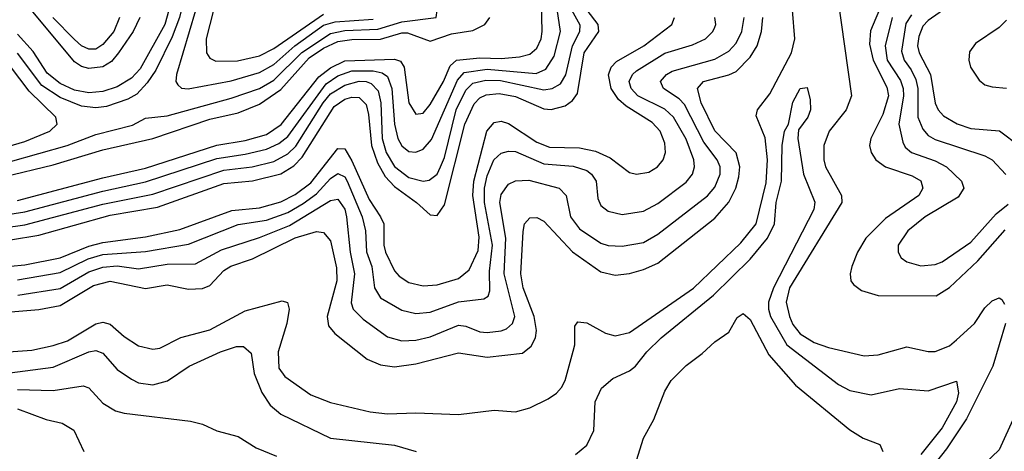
# Model space of a CAD drawing. Header units: inches. Extents: x 501365 to 657855, y 482276 to 547543.
# Tile 180 of 256: x 555456 to 558224, y 518171 to 519383. Entities that reach past the tile are written whole.
import ezdxf

# ---------------------------------------------------------------- set-up
doc = ezdxf.new("R2010")
doc.units = ezdxf.units.IN
doc.header["$MEASUREMENT"] = 0
doc.layers.add('A5551', color=7, linetype='Continuous')

msp = doc.modelspace()

# ---------------------------------------------------------------- linework, layer by layer
at = {"layer": 'A5551', "color": 5}
for points, elevation in [([(555430, 518984.7), (555589.1, 519030), (555670, 519061.4), (555772.8, 519087.2), (555810, 519106.9), (555870, 519113.9), (556050, 519162.8), (556130, 519190.5), (556170, 519213.3), (556249.1, 519290.9), (556330, 519345.1), (556370, 519352.7), (556463.1, 519356.9), (556530, 519377.2), (556627.1, 519390), (556629.8, 519410), (556565, 519465), (556537.2, 519510), (556516.3, 519610), (556514.3, 519685.7), (556585.5, 519874.5), (556610, 519902.3), (556699.2, 519970), (556720.9, 520000)], 2140), ([(556015.8, 520000), (556032.9, 519972.9), (556054.8, 519954.8), (556106, 519926), (556125.7, 519905.7), (556142.9, 519850), (556132.5, 519750), (556111.9, 519708.1), (556086, 519674), (555987, 519590), (555952.8, 519550), (555933.3, 519506.7), (555905.3, 519390), (555884.5, 519335.5), (555838.3, 519241.7), (555814.2, 519205.8), (555785.3, 519174.7), (555759.5, 519160.5), (555700.2, 519139.8), (555670, 519136.3), (555630, 519140.3), (555570, 519164.9), (555518.3, 519198.3), (555450, 519289.4)], 2140), ([(555410, 518834.2), (555470, 518843.7), (555690, 518902.1), (555810, 518927.9), (556010, 518993.4), (556090, 519005.6), (556150, 519020.2), (556184.5, 519035.5), (556210, 519055.8), (556317.1, 519202.9), (556350, 519225.6), (556390, 519239.6), (556450, 519240.2), (556474.7, 519234.7), (556490, 519223.8), (556502.6, 519190), (556510, 519090), (556519.2, 519050), (556530, 519029.6), (556550, 519013.2), (556570, 519011.3), (556590, 519019.9), (556613.5, 519046.5), (556686.6, 519213.4), (556705.2, 519234.8), (556770, 519244.3), (556907.7, 519232.3), (556935.4, 519244.6), (556959, 519281), (556976.6, 519350), (556958.9, 519470)], 2060), ([(555450, 518875.2), (555690, 518939), (555810, 518966.2), (556010, 519031), (556090, 519043.9), (556150, 519061.3), (556191.1, 519088.9), (556297.1, 519222.9), (556330, 519248.6), (556370, 519267.8), (556510, 519272.7), (556527, 519267), (556537.3, 519250), (556549.6, 519149.6), (556570, 519118.4), (556590, 519121.3), (556610, 519145.2), (556647.6, 519210), (556666, 519254), (556684.3, 519270), (556750, 519276.4), (556810, 519274.6), (556861, 519279), (556890, 519286.8), (556910, 519303.6), (556921.8, 519330), (556924.7, 519350), (556923.2, 519430)], 2080), ([(555793.6, 519390), (555774.4, 519350), (555733.7, 519290), (555713.5, 519266.5), (555690, 519250.9), (555650, 519246), (555630, 519252), (555610, 519265.3), (555470, 519433.2)], 2080), ([(557755.4, 519450), (557795.1, 519170), (557779.4, 519130), (557732.1, 519070), (557717.2, 519030), (557716.5, 518990), (557721.4, 518970), (557766.6, 518890), (557767.8, 518870), (557620.1, 518630), (557611.3, 518590), (557620.7, 518550), (557630, 518527.3), (557650, 518500.6), (557690, 518476.5), (557730, 518462.5), (557830, 518439.4), (557870, 518442.2), (557950, 518464.7), (558010, 518451), (558030, 518451.3), (558070, 518467.7), (558090, 518484.2), (558140.8, 518530), (558170, 518574.1), (558190, 518593.4), (558210, 518601.8), (558217.3, 518597.3), (558224.6, 518584.6)], 1880), ([(557881.1, 519430), (557847.7, 519352.3), (557845.6, 519314.4), (557855.9, 519270), (557894.2, 519194.2), (557898.3, 519170), (557882.6, 519117.4), (557848.6, 519050), (557845, 519030), (557849.5, 519010), (557863.2, 518990), (557890.2, 518970), (557965.1, 518945.1), (557990, 518930.6), (557995.4, 518910), (557984, 518890), (557890, 518825.4), (557834.8, 518770), (557811.1, 518730), (557795.4, 518690), (557790.8, 518670), (557793.2, 518650), (557799.8, 518639.8), (557822.7, 518622.7), (557870, 518608.6), (558032.7, 518607.3), (558070, 518631), (558150, 518705.9), (558227.1, 518792.9)], 1920), ([(555370, 518446.6), (555490, 518455.5), (555550, 518468.6), (555590, 518481.7), (555670, 518529.4), (555690, 518533.6), (555710, 518528), (555750, 518493.4), (555790, 518467.1), (555830, 518457.7), (555850, 518460.8), (555909.1, 518490.9), (555990, 518512.1), (556090, 518565.3), (556193.4, 518593.4), (556208.6, 518588.6), (556213.6, 518570), (556206.8, 518530), (556182.5, 518450), (556184.6, 518404.6), (556201, 518381), (556274, 518330), (556330, 518308.1), (556441.7, 518281.7), (556490, 518276.4), (556570, 518279.1), (556690, 518274.3), (556790, 518286.6), (556850, 518282.1), (556890, 518293.2), (556941.6, 518318.4), (556965.6, 518334.4), (556979.6, 518350), (556989.4, 518370), (557012.4, 518452.4), (557016.7, 518470), (557017, 518523), (557025, 518535), (557050, 518532.2), (557102.9, 518502.9), (557130, 518495.2), (557170, 518505), (557350.5, 518629.5), (557483.7, 518756.3), (557526.9, 518810), (557554.8, 518925.2), (557558.9, 518990), (557551.6, 519051.6), (557526.8, 519113.2), (557530.8, 519130), (557564.6, 519175.4), (557626.2, 519290), (557635.7, 519330), (557628.6, 519410)], 1880), ([(555410, 518799.2), (555470, 518806.9), (555690, 518865.7), (555830, 518893.3), (556030, 518961), (556109.8, 518970.2), (556170, 518984.8), (556210, 519006.6), (556231.9, 519028.1), (556309.5, 519150), (556330, 519175.3), (556370, 519199.5), (556410, 519210.7), (556430, 519210), (556444.1, 519204.1), (556463.6, 519183.6), (556471.1, 519150), (556474.9, 519050), (556486.6, 519010), (556510, 518971.1), (556550, 518940.5), (556589.9, 518930.1), (556607.1, 518932.9), (556629.9, 518950), (556639.3, 518970), (556650, 518996.8), (556683.5, 519130), (556710, 519185.1), (556730, 519205.4), (556766.1, 519213.9), (556807.3, 519212.7), (556930, 519186.2), (556953.2, 519190), (556976.5, 519203.5), (556991.4, 519228.6), (557010.3, 519309.7), (557031, 519350), (557031.7, 519368.3), (557008.5, 519410)], 2040), ([(555430, 518765.5), (555510, 518778.3), (555710, 518834.4), (555843.1, 518856.9), (556030, 518922.9), (556110, 518930.6), (556190, 518950.3), (556226.6, 518973.4), (556250, 518997), (556340.3, 519139.7), (556370, 519160.6), (556390, 519166), (556410, 519164.7), (556430, 519145.5), (556436.8, 519116.8), (556445.1, 519030), (556461.5, 518981.5), (556483.1, 518943.1), (556510, 518914.5), (556571.8, 518870), (556610, 518835.3), (556630, 518833.5), (556650, 518863.6), (556707.2, 519090), (556733.3, 519146.7), (556750, 519163.8), (556767.3, 519172.7), (556803.7, 519176.3), (556850, 519167.8), (556930, 519133.1), (556950, 519131.6), (556990, 519142), (557010, 519156.4), (557024.1, 519175.9), (557042.8, 519290), (557084.5, 519350), (557082.5, 519370), (557051.4, 519410)], 2020), ([(555875, 519410), (555864, 519370), (555794.3, 519245.7), (555770, 519219), (555730, 519195), (555690, 519182.2), (555650, 519177.6), (555610, 519186), (555570, 519204.2), (555533, 519233), (555493.8, 519293.8), (555450, 519342.8)], 2120), ([(555950, 519409.1), (555896.6, 519230), (555895.1, 519210), (555900.2, 519200.2), (555911.2, 519191.2), (555929.7, 519189.7), (556050, 519211.6), (556130, 519235), (556170, 519257.2), (556229.8, 519310.2), (556310, 519367.7), (556342.9, 519377.1), (556450, 519384.8)], 2160), ([(556000.5, 519410), (555979.7, 519330), (555980.9, 519290), (555990, 519275.8), (556007.1, 519267.1), (556067.8, 519267.8), (556130, 519282.1), (556170, 519303), (556310, 519399.4)], 2180), ([(557962.9, 519397.1), (557947.6, 519372.4), (557934.8, 519294.8), (557942.4, 519270), (557962.6, 519242.6), (557975.3, 519215.3), (557980.8, 519190), (557981.5, 519110), (557995.6, 519075.6), (558010, 519058), (558030, 519047.4), (558170, 519001.3), (558190.1, 518990), (558228.8, 518948.8)], 1960), ([(558062.5, 519417.5), (558010, 519381.6), (557995.1, 519364.9), (557983.5, 519336.5), (557980.2, 519310), (557985.2, 519290), (558016.6, 519230), (558030, 519149.3), (558038, 519130), (558053.3, 519113.3), (558091.3, 519091.3), (558130, 519078.1), (558211, 519071), (558268.2, 519028.2)], 1980), ([(555363.1, 518556.9), (555510, 518569.6), (555570, 518580.4), (555663.3, 518636.7), (555710, 518649.3), (555810, 518628), (555870, 518638.3), (555930, 518626.2), (555970, 518628.1), (555990, 518637), (556030, 518678.9), (556049.1, 518690.9), (556110, 518711.3), (556230, 518770.7), (556290, 518788.8), (556310, 518785.7), (556330, 518762), (556346.7, 518686.7), (556347.7, 518650), (556320.1, 518550), (556323.9, 518523.9), (556341.6, 518501.6), (556432.6, 518430), (556470, 518413.9), (556510, 518408), (556570, 518416.5), (556690, 518447.2), (556770, 518435.4), (556870, 518446.6), (556894.1, 518465.9), (556905.7, 518490), (556908.5, 518510), (556902.2, 518550), (556871.2, 518630), (556864.5, 518670), (556871.1, 518788.9), (556875.5, 518810), (556890, 518827.2), (556910, 518828.2), (556930, 518817.4), (557010, 518731.7), (557090, 518675.3), (557130, 518665.4), (557170, 518670.8), (557210, 518681.3), (557250, 518699.7), (557410, 518825.9), (557450, 518870.6), (557469.4, 518910), (557478.2, 518941.8), (557481, 518970), (557470, 519009.9), (557410, 519071.2), (557371.9, 519150), (557361.4, 519190), (557378.6, 519210), (557450, 519228.6), (557470, 519238.1), (557510, 519277.9), (557529.6, 519310), (557541.6, 519350), (557545.6, 519390)], 1920), ([(555410, 518941.9), (555550, 518975.9), (555690, 519017.7), (555829.8, 519050), (555990, 519104.2), (556070, 519121.6), (556130, 519146.5), (556190, 519187.7), (556270, 519276.3), (556310, 519303.9), (556350, 519322.5), (556390, 519327.9), (556470, 519328.6), (556530, 519346.4), (556546.5, 519346.5), (556610, 519323), (556670, 519343.7), (556730, 519353.4), (556763.6, 519370), (556777.7, 519390)], 2120), ([(555430, 518691.2), (555470, 518695), (555570, 518714.8), (555650, 518747.2), (555690, 518758), (555810, 518773.6), (555906.2, 518793.8), (556052.7, 518847.3), (556130, 518855.3), (556190, 518871.8), (556230, 518892), (556274.8, 518925.2), (556350, 519022.1), (556370, 519020.3), (556390, 518986.8), (556438.3, 518878.3), (556470.7, 518830), (556479.5, 518810), (556479.8, 518750), (556484.7, 518730), (556510, 518677.9), (556522.7, 518662.7), (556550, 518645.5), (556590, 518636.1), (556630, 518638.6), (556690, 518656.9), (556719.3, 518680.7), (556745.1, 518734.9), (556747.4, 518772.6), (556729.7, 518889.7), (556732.3, 518930), (556769.6, 519070), (556790, 519095), (556810, 519098.2), (556830, 519091.8), (556910, 519039.4), (556945.3, 519025.3), (557030, 519023.2), (557074.4, 519014.4), (557115.8, 518995.8), (557170, 518954.1), (557190, 518949.5), (557224.9, 518955.1), (557248.9, 518970), (557264.7, 518990), (557271.7, 519010), (557270, 519036.3), (557257, 519070), (557234.6, 519094.6), (557160.7, 519140.7), (557139.3, 519159.3), (557118.5, 519190), (557111.3, 519228.7), (557119, 519250), (557133.8, 519266.2), (557210.8, 519310), (557289.9, 519370), (557297.2, 519390)], 1980), ([(555450, 518652.5), (555570, 518673.7), (555648.2, 518711.8), (555690, 518723.9), (555810, 518732), (555930, 518753), (556070, 518807.7), (556150, 518820.8), (556210, 518842.3), (556253, 518867), (556290, 518894.7), (556330, 518937), (556350, 518951.1), (556370, 518941.8), (556376.9, 518930), (556418.7, 518830), (556428.5, 518790), (556431.1, 518731.1), (556446.2, 518690), (556453.5, 518630), (556470, 518602.2), (556530, 518567.9), (556570, 518558), (556610, 518561.8), (556690, 518591.2), (556760.6, 518599.4), (556772.8, 518607.2), (556778.1, 518621.9), (556777, 518677), (556785.4, 518750), (556762.8, 518870), (556762.4, 518910), (556770, 518945), (556788.8, 518990), (556810, 519008.7), (556830, 519014.6), (556850, 519013.3), (556930, 518978.9), (557012.4, 518972.4), (557050, 518959.7), (557063.6, 518950), (557076.6, 518930), (557081.6, 518881.6), (557090, 518861.1), (557110, 518845.9), (557150, 518836.1), (557210, 518845.4), (557250, 518867), (557330, 518927.1), (557347.9, 518950), (557353.6, 518970), (557351.3, 518990), (557330, 519048), (557294.1, 519110), (557270, 519132), (557193.5, 519170), (557174.7, 519190), (557169.2, 519210), (557178.6, 519230), (557190, 519239.7), (557270, 519289.2), (557347.3, 519312.6), (557384.1, 519330), (557404.4, 519350), (557410, 519362.3), (557413.1, 519370), (557409.9, 519390)], 1960), ([(555450.4, 518609.6), (555570, 518628.1), (555650, 518674.8), (555690, 518688.1), (555730, 518691.6), (555790, 518683.9), (555870, 518696.3), (555950, 518697.2), (556022.9, 518737.1), (556130, 518771.4), (556214.2, 518805.8), (556330, 518876), (556350, 518879.4), (556370, 518850.8), (556374.8, 518830), (556385.1, 518730), (556397.2, 518670), (556388, 518588), (556393.6, 518570), (556421.9, 518541.9), (556490, 518493), (556530, 518481.3), (556570, 518483.3), (556610, 518492.2), (556690, 518525.7), (556710, 518522.9), (556750, 518506.3), (556770, 518504.4), (556810, 518509.3), (556824.5, 518515.5), (556841.9, 518530), (556847.9, 518550), (556817.8, 518670), (556822.4, 518770), (556805.8, 518870), (556810, 518892.8), (556830, 518921.9), (556850, 518931.1), (556887.3, 518932.7), (556972.7, 518910), (556992.2, 518890), (557004.4, 518830), (557030, 518795.7), (557090, 518755.9), (557110, 518749.2), (557150, 518747.2), (557210, 518757.9), (557250, 518780.7), (557390, 518888.4), (557410, 518913.5), (557424.9, 518950), (557425.1, 518970), (557416.7, 518990), (557379.7, 519039.7), (557325, 519145), (557310, 519161.5), (557265.6, 519190), (557257.3, 519210), (557274.6, 519230), (557290, 519238.5), (557410, 519272.7), (557450, 519295), (557470, 519317.7), (557486.5, 519350), (557492.5, 519390)], 1940), ([(555736.4, 519390), (555720.7, 519350), (555690, 519314), (555670, 519300.9), (555650, 519300.3), (555630, 519310.3), (555610, 519327.7), (555549.4, 519389.4)], 2060), ([(557909.4, 519390), (557889.1, 519310), (557895.2, 519270), (557932.8, 519212.8), (557939.9, 519190), (557940.9, 519170), (557927.3, 519090), (557939, 519039), (557945.6, 519025.6), (557963, 519010), (558030, 518986.6), (558062.1, 518970), (558103.7, 518930), (558110.6, 518910), (558094.8, 518885.2), (558002.2, 518830), (557953.4, 518790), (557926.1, 518750), (557926, 518730), (557934.6, 518714.6), (557950, 518703), (557990, 518692.5), (558030, 518695.7), (558050, 518703.7), (558130, 518758.8), (558201.6, 518838.4), (558235, 518865)], 1940), ([(558230, 519382.1), (558210, 519361.9), (558143.3, 519316.7), (558126.7, 519293.3), (558124.2, 519270), (558129, 519250), (558153.4, 519213.4), (558170, 519200.4), (558190, 519194.9), (558230, 519191.1)], 2020), ([(557018.2, 518161.8), (557050, 518188), (557070.4, 518229.6), (557073.7, 518310), (557091.3, 518348.7), (557124, 518376), (557170, 518396.8), (557187.2, 518410), (557219.3, 518450), (557259.6, 518490), (557407, 518610), (557510, 518711.1), (557558.2, 518770), (557578.2, 518810), (557582.4, 518870), (557597.4, 518930), (557599.9, 519030), (557606, 519070), (557617.2, 519090), (557630, 519152), (557650, 519190.4), (557670, 519193.4), (557678.6, 519158.6), (557678.9, 519130), (557672.2, 519110), (557645.6, 519074.4), (557643.3, 519050), (557660.1, 518950), (557691.1, 518871.1), (557688.8, 518850), (557575.7, 518630), (557561.4, 518590), (557561.1, 518570), (557567.1, 518550), (557613.1, 518470), (557758.4, 518358.4), (557790, 518341.5), (557850, 518329.2), (557930, 518347.4), (558010, 518340.5), (558090, 518368.4), (558095.4, 518335.4), (558090.3, 518310), (558050, 518237.1), (557990, 518161.9)], 1860), ([(557185.2, 518130), (557210, 518207.7), (557239.3, 518260.7), (557270, 518340.4), (557288, 518370), (557330, 518412.4), (557374.6, 518445.4), (557410, 518478.7), (557450, 518505.5), (557473.2, 518546.8), (557490, 518558), (557510, 518541.6), (557562.2, 518442.2), (557637.1, 518357.1), (557790, 518231.3), (557827.5, 518207.5), (557874.4, 518190), (557883.1, 518170)], 1840), ([(558228, 518530), (558192.4, 518410), (558117.8, 518262.2), (558061.6, 518178.4), (557976, 518070), (557953.5, 518030), (557921.2, 517910), (557931.3, 517831.3), (557944.3, 517804.3), (557970, 517783), (558010, 517769.3), (558109.1, 517749.1), (558150, 517744.6), (558190, 517747.2), (558370, 517785.3)], 1880), ([(555370, 518384.3), (555550, 518407.5), (555650, 518450.1), (555670, 518454.3), (555690, 518446.8), (555730, 518401), (555770, 518373.4), (555790, 518363.6), (555830, 518358), (555871, 518369), (555931.9, 518410), (556020.5, 518450), (556065.8, 518465.8), (556085, 518465), (556106.6, 518446.6), (556114.7, 518390), (556136.5, 518336.5), (556160.3, 518300.3), (556190, 518275.8), (556330, 518207.5), (556510, 518187.8), (556570.3, 518170)], 1860), ([(555450, 518344.9), (555550, 518341.5), (555634.7, 518354.7), (555650, 518349.4), (555690, 518305.9), (555724.9, 518284.9), (555750, 518277.9), (555936, 518256), (555970, 518246.9), (556010, 518228.3), (556070, 518212.7), (556120.3, 518180.3), (556177.8, 518157.8)], 1840), ([(555450, 518290.3), (555530, 518260.1), (555575.3, 518250), (555607.9, 518230), (555636.2, 518170)], 1820), ([(558252.9, 518270), (558210, 518174.9), (558150, 518118), (558118.8, 518070), (558115.2, 518050), (558119.7, 518030), (558136.4, 517990), (558147.1, 517947.1), (558164.6, 517924.6), (558190, 517914.5), (558230, 517916.4)], 1920)]:
    msp.add_lwpolyline(points, dxfattribs=dict(at, elevation=elevation))
at = {"layer": 'A5551', "color": 5, "elevation": 2160}
msp.add_lwpolyline([(555310, 519301.3), (555270, 519299.8), (555230, 519289.6), (555162.6, 519257.4), (555107.5, 519210), (555047.1, 519130), (555029.7, 519090), (555020.5, 519050), (555025.7, 519010), (555050, 518987.3), (555079.8, 518979.8), (555117.7, 518977.7), (555210, 518987.3), (555277, 519003), (555390, 519018.1), (555470, 519041), (555540.2, 519070), (555561.5, 519090), (555557.3, 519110), (555482.7, 519182.7), (555430, 519252.3), (555390, 519282.2), (555350, 519296.6)], close=True, dxfattribs=at)

doc.saveas('drawing.dxf')
